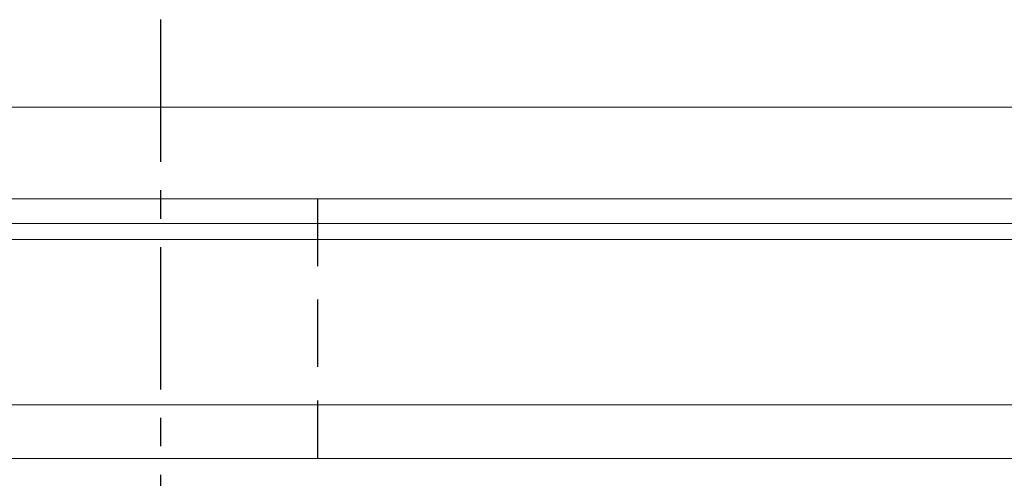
# Model space of a CAD drawing. Header units: millimetres. Extents: x 340 to 659, y 334 to 449.
# Tile 5 of 65: x 537 to 559, y 352 to 362. Entities that reach past the tile are written whole.
import ezdxf

# ---------------------------------------------------------------- set-up
doc = ezdxf.new("R2010")
doc.units = ezdxf.units.MM
doc.linetypes.add('CENTER', pattern=[10.16, 6.35, -1.27, 1.27, -1.27])
doc.linetypes.add('DASHED', pattern=[0.75, 0.5, -0.25])
for name, color, linetype in [('CL', 1, 'CENTER'), ('HID', 2, 'DASHED'), ('OUT', 3, 'Continuous')]:
    doc.layers.add(name, color=color, linetype=linetype)

msp = doc.modelspace()

# ---------------------------------------------------------------- linework, layer by layer
at = {"layer": 'CL', "color": 0, "ltscale": 0.5}
msp.add_line((539.844, 362.342), (539.844, 348.542), dxfattribs=at)
at = {"layer": 'HID', "color": 0, "ltscale": 3}
msp.add_line((543.344, 358.342), (543.344, 352.542), dxfattribs=at)
at = {"layer": 'OUT', "color": 0, "linetype": 'Continuous', "lineweight": 15}
for p, q in [((613.844, 360.392), (525.844, 360.392)), ((613.844, 358.342), (525.844, 358.342)), ((654.08, 357.788), (497.772, 357.788)), ((625.844, 357.434), (497.718, 357.434)), ((654.08, 353.742), (496.595, 353.742)), ((625.844, 352.542), (459.844, 352.542))]:
    msp.add_line(p, q, dxfattribs=at)

doc.saveas('drawing.dxf')
